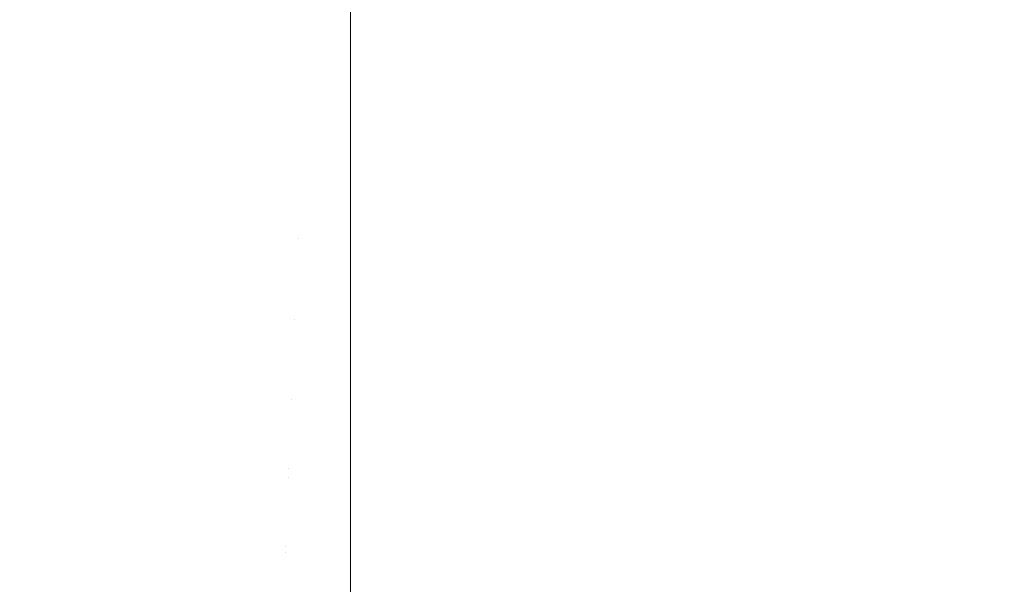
# Model space of a CAD drawing. Header units: centimetres. Extents: x -26.3 to 27.5, y 4.2 to 67.9.
# Tile 20 of 256: x -26.0005 to -25.959, y 4.2341 to 4.2578. Entities that reach past the tile are written whole.
import ezdxf

# ---------------------------------------------------------------- set-up
doc = ezdxf.new("R2010")
doc.units = ezdxf.units.CM
doc.header["$LTSCALE"] = 2.54
doc.layers.add('Lucido design-1', color=7, linetype='Continuous')

# ---------------------------------------------------------------- blocks, each defined once
blk = doc.blocks.new('Gruppo-2-1')
at = {"color": 7, "linetype": 'Continuous', "lineweight": 9}
for points, invisible_edges in [([(-26.000286, 4.261301, -1111.023077), (-26.001925, 4.26192, -1111.023077), (-26.003357, 4.258354, -1111.024917), (-26.001566, 4.257678, -1111.024917)], 15), ([(-26.000286, 4.261301, -1147.123077), (-26.001925, 4.26192, -1147.123077), (-26.003357, 4.258354, -1147.124917), (-26.001566, 4.257678, -1147.124917)], 15), ([(-25.998622, 4.260753, -1111.023077), (-26.000286, 4.261301, -1111.023077), (-26.001566, 4.257678, -1111.024917), (-25.999747, 4.257079, -1111.024917)], 15), ([(-25.998622, 4.260753, -1147.123077), (-26.000286, 4.261301, -1147.123077), (-26.001566, 4.257678, -1147.124917), (-25.999747, 4.257079, -1147.124917)], 15), ([(-25.999582, 4.257616, -1111.803693), (-26.001378, 4.258208, -1111.803693), (-26.000161, 4.261654, -1111.80542), (-25.998512, 4.261111, -1111.80542)], 15), ([(-25.999582, 4.257616, -1147.903693), (-26.001378, 4.258208, -1147.903693), (-26.000161, 4.261654, -1147.90542), (-25.998512, 4.261111, -1147.90542)], 15), ([(-25.997763, 4.257101, -1111.803693), (-25.999582, 4.257616, -1111.803693), (-25.998512, 4.261111, -1111.80542), (-25.996842, 4.260638, -1111.80542)], 15), ([(-25.997763, 4.257101, -1147.903693), (-25.999582, 4.257616, -1147.903693), (-25.998512, 4.261111, -1147.90542), (-25.996842, 4.260638, -1147.90542)], 15), ([(-25.996936, 4.260275, -1111.023077), (-25.998622, 4.260753, -1111.023077), (-25.999747, 4.257079, -1111.024917), (-25.997904, 4.256557, -1111.024917)], 15), ([(-25.996936, 4.260275, -1147.123077), (-25.998622, 4.260753, -1147.123077), (-25.999747, 4.257079, -1147.124917), (-25.997904, 4.256557, -1147.124917)], 15), ([(-25.995923, 4.256664, -1111.803693), (-25.997763, 4.257101, -1111.803693), (-25.996842, 4.260638, -1111.80542), (-25.995153, 4.260236, -1111.80542)], 15), ([(-25.995923, 4.256664, -1147.903693), (-25.997763, 4.257101, -1147.903693), (-25.996842, 4.260638, -1147.90542), (-25.995153, 4.260236, -1147.90542)], 15), ([(-25.995232, 4.25987, -1111.023077), (-25.996936, 4.260275, -1111.023077), (-25.997904, 4.256557, -1111.024917), (-25.996041, 4.256114, -1111.024917)], 15), ([(-25.995232, 4.25987, -1147.123077), (-25.996936, 4.260275, -1147.123077), (-25.997904, 4.256557, -1147.124917), (-25.996041, 4.256114, -1147.124917)], 15), ([(-25.994066, 4.256304, -1111.803693), (-25.995923, 4.256664, -1111.803693), (-25.995153, 4.260236, -1111.80542), (-25.993448, 4.259906, -1111.80542)], 15), ([(-25.994066, 4.256304, -1147.903693), (-25.995923, 4.256664, -1147.903693), (-25.995153, 4.260236, -1147.90542), (-25.993448, 4.259906, -1147.90542)], 15), ([(-25.993512, 4.259537, -1111.023077), (-25.995232, 4.25987, -1111.023077), (-25.996041, 4.256114, -1111.024917), (-25.994161, 4.25575, -1111.024917)], 15), ([(-25.993512, 4.259537, -1147.123077), (-25.995232, 4.25987, -1147.123077), (-25.996041, 4.256114, -1147.124917), (-25.994161, 4.25575, -1147.124917)], 15), ([(-25.992196, 4.256024, -1111.803693), (-25.994066, 4.256304, -1111.803693), (-25.993448, 4.259906, -1111.80542), (-25.991732, 4.259649, -1111.80542)], 15), ([(-25.992196, 4.256024, -1147.903693), (-25.994066, 4.256304, -1147.903693), (-25.993448, 4.259906, -1147.90542), (-25.991732, 4.259649, -1147.90542)], 15), ([(-25.990315, 4.255824, -1111.803693), (-25.992196, 4.256024, -1111.803693), (-25.991732, 4.259649, -1111.80542), (-25.990005, 4.259466, -1111.80542)], 15), ([(-25.990315, 4.255824, -1147.903693), (-25.992196, 4.256024, -1147.903693), (-25.991732, 4.259649, -1147.90542), (-25.990005, 4.259466, -1147.90542)], 15), ([(-25.991779, 4.259278, -1111.023077), (-25.993512, 4.259537, -1111.023077), (-25.994161, 4.25575, -1111.024917), (-25.992267, 4.255467, -1111.024917)], 15), ([(-25.991779, 4.259278, -1147.123077), (-25.993512, 4.259537, -1147.123077), (-25.994161, 4.25575, -1147.124917), (-25.992267, 4.255467, -1147.124917)], 15), ([(-25.990037, 4.259092, -1111.023077), (-25.991779, 4.259278, -1111.023077), (-25.992267, 4.255467, -1111.024917), (-25.990363, 4.255264, -1111.024917)], 15), ([(-25.990037, 4.259092, -1147.123077), (-25.991779, 4.259278, -1147.123077), (-25.992267, 4.255467, -1147.124917), (-25.990363, 4.255264, -1147.124917)], 15), ([(-25.988428, 4.255704, -1111.803693), (-25.990315, 4.255824, -1111.803693), (-25.990005, 4.259466, -1111.80542), (-25.988273, 4.259355, -1111.80542)], 15), ([(-25.988428, 4.255704, -1147.903693), (-25.990315, 4.255824, -1147.903693), (-25.990005, 4.259466, -1147.90542), (-25.988273, 4.259355, -1147.90542)], 15), ([(-25.986537, 4.257958, -1111.804778), (-25.986537, 4.255664, -1111.803693), (-25.988428, 4.255704, -1111.803693), (-25.988273, 4.259355, -1111.80542)], 14), ([(-25.986537, 4.257958, -1147.904778), (-25.986537, 4.255664, -1147.903693), (-25.988428, 4.255704, -1147.903693), (-25.988273, 4.259355, -1147.90542)], 14), ([(-25.988289, 4.258981, -1111.023077), (-25.990037, 4.259092, -1111.023077), (-25.990363, 4.255264, -1111.024917), (-25.988452, 4.255142, -1111.024917)], 15), ([(-25.988289, 4.258981, -1147.123077), (-25.990037, 4.259092, -1147.123077), (-25.990363, 4.255264, -1147.124917), (-25.988452, 4.255142, -1147.124917)], 15), ([(-25.986537, 4.255193, -1111.024873), (-25.986537, 4.258944, -1111.023077), (-25.988289, 4.258981, -1111.023077), (-25.988452, 4.255142, -1111.024917)], 14), ([(-25.986537, 4.255193, -1147.124873), (-25.986537, 4.258944, -1147.123077), (-25.988289, 4.258981, -1147.123077), (-25.988452, 4.255142, -1147.124917)], 14), ([(-25.986537, 4.258944, -1111.023077), (-25.986537, 4.255193, -1111.024873), (27.113463, 4.255193, -1111.024873), (27.113463, 4.258944, -1111.023077)], 10), ([(-25.986537, 4.258944, -1147.123077), (-25.986537, 4.255193, -1147.124873), (27.113463, 4.255193, -1147.124873), (27.113463, 4.258944, -1147.123077)], 10), ([(-26.000632, 4.254188, -1111.801817), (-26.002573, 4.254828, -1111.801817), (-26.001378, 4.258208, -1111.803693), (-25.999582, 4.257616, -1111.803693)], 15), ([(-26.000632, 4.254188, -1147.901817), (-26.002573, 4.254828, -1147.901817), (-26.001378, 4.258208, -1147.903693), (-25.999582, 4.257616, -1147.903693)], 15), ([(-25.986537, 4.255664, -1111.803693), (-25.986537, 4.257958, -1111.804778), (27.113463, 4.257958, -1111.804778), (27.113463, 4.255664, -1111.803693)], 10), ([(-25.986537, 4.255664, -1147.903693), (-25.986537, 4.257958, -1147.904778), (27.113463, 4.257958, -1147.904778), (27.113463, 4.255664, -1147.903693)], 10), ([(-25.999747, 4.257079, -1111.024917), (-26.001566, 4.257678, -1111.024917), (-26.002817, 4.254137, -1111.026917), (-26.000847, 4.253488, -1111.026917)], 15), ([(-25.999747, 4.257079, -1147.124917), (-26.001566, 4.257678, -1147.124917), (-26.002817, 4.254137, -1147.126917), (-26.000847, 4.253488, -1147.126917)], 15), ([(-25.998666, 4.253631, -1111.801817), (-26.000632, 4.254188, -1111.801817), (-25.999582, 4.257616, -1111.803693), (-25.997763, 4.257101, -1111.803693)], 15), ([(-25.998666, 4.253631, -1147.901817), (-26.000632, 4.254188, -1147.901817), (-25.999582, 4.257616, -1147.903693), (-25.997763, 4.257101, -1147.903693)], 15), ([(-25.997904, 4.256557, -1111.024917), (-25.999747, 4.257079, -1111.024917), (-26.000847, 4.253488, -1111.026917), (-25.998851, 4.252923, -1111.026917)], 15), ([(-25.997904, 4.256557, -1147.124917), (-25.999747, 4.257079, -1147.124917), (-26.000847, 4.253488, -1147.126917), (-25.998851, 4.252923, -1147.126917)], 15), ([(-25.996678, 4.253158, -1111.801817), (-25.998666, 4.253631, -1111.801817), (-25.997763, 4.257101, -1111.803693), (-25.995923, 4.256664, -1111.803693)], 15), ([(-25.996678, 4.253158, -1147.901817), (-25.998666, 4.253631, -1147.901817), (-25.997763, 4.257101, -1147.903693), (-25.995923, 4.256664, -1147.903693)], 15), ([(-25.996041, 4.256114, -1111.024917), (-25.997904, 4.256557, -1111.024917), (-25.998851, 4.252923, -1111.026917), (-25.996832, 4.252443, -1111.026917)], 15), ([(-25.996041, 4.256114, -1147.124917), (-25.997904, 4.256557, -1147.124917), (-25.998851, 4.252923, -1147.126917), (-25.996832, 4.252443, -1147.126917)], 15), ([(-25.994672, 4.25277, -1111.801817), (-25.996678, 4.253158, -1111.801817), (-25.995923, 4.256664, -1111.803693), (-25.994066, 4.256304, -1111.803693)], 15), ([(-25.994672, 4.25277, -1147.901817), (-25.996678, 4.253158, -1147.901817), (-25.995923, 4.256664, -1147.903693), (-25.994066, 4.256304, -1147.903693)], 15), ([(-25.992651, 4.252468, -1111.801817), (-25.994672, 4.25277, -1111.801817), (-25.994066, 4.256304, -1111.803693), (-25.992196, 4.256024, -1111.803693)], 15), ([(-25.992651, 4.252468, -1147.901817), (-25.994672, 4.25277, -1147.901817), (-25.994066, 4.256304, -1147.903693), (-25.992196, 4.256024, -1147.903693)], 15), ([(-25.994161, 4.25575, -1111.024917), (-25.996041, 4.256114, -1111.024917), (-25.996832, 4.252443, -1111.026917), (-25.994796, 4.252049, -1111.026917)], 15), ([(-25.994161, 4.25575, -1147.124917), (-25.996041, 4.256114, -1147.124917), (-25.996832, 4.252443, -1147.126917), (-25.994796, 4.252049, -1147.126917)], 15), ([(-25.990619, 4.252251, -1111.801817), (-25.992651, 4.252468, -1111.801817), (-25.992196, 4.256024, -1111.803693), (-25.990315, 4.255824, -1111.803693)], 15), ([(-25.990619, 4.252251, -1147.901817), (-25.992651, 4.252468, -1147.901817), (-25.992196, 4.256024, -1147.903693), (-25.990315, 4.255824, -1147.903693)], 15), ([(-25.992267, 4.255467, -1111.024917), (-25.994161, 4.25575, -1111.024917), (-25.994796, 4.252049, -1111.026917), (-25.992744, 4.251742, -1111.026917)], 15), ([(-25.992267, 4.255467, -1147.124917), (-25.994161, 4.25575, -1147.124917), (-25.994796, 4.252049, -1147.126917), (-25.992744, 4.251742, -1147.126917)], 15), ([(-25.990363, 4.255264, -1111.024917), (-25.992267, 4.255467, -1111.024917), (-25.992744, 4.251742, -1111.026917), (-25.990682, 4.251522, -1111.026917)], 15), ([(-25.990363, 4.255264, -1147.124917), (-25.992267, 4.255467, -1147.124917), (-25.992744, 4.251742, -1147.126917), (-25.990682, 4.251522, -1147.126917)], 15), ([(-25.98858, 4.252121, -1111.801817), (-25.990619, 4.252251, -1111.801817), (-25.990315, 4.255824, -1111.803693), (-25.988428, 4.255704, -1111.803693)], 15), ([(-25.98858, 4.252121, -1147.901817), (-25.990619, 4.252251, -1147.901817), (-25.990315, 4.255824, -1147.903693), (-25.988428, 4.255704, -1147.903693)], 15), ([(-25.986537, 4.254047, -1111.802847), (-25.986537, 4.252078, -1111.801817), (-25.98858, 4.252121, -1111.801817), (-25.988428, 4.255704, -1111.803693)], 14), ([(-25.986537, 4.254047, -1147.902847), (-25.986537, 4.252078, -1147.901817), (-25.98858, 4.252121, -1147.901817), (-25.988428, 4.255704, -1147.903693)], 14), ([(-25.988428, 4.255704, -1111.803693), (-25.986537, 4.255664, -1111.803693), (-25.986537, 4.254047, -1111.802847)], 9), ([(-25.988428, 4.255704, -1147.903693), (-25.986537, 4.255664, -1147.903693), (-25.986537, 4.254047, -1147.902847)], 9), ([(27.113463, 4.255664, -1111.803693), (27.113463, 4.254047, -1111.802847), (-25.986537, 4.254047, -1111.802847), (-25.986537, 4.255664, -1111.803693)], 10), ([(27.113463, 4.255664, -1147.903693), (27.113463, 4.254047, -1147.902847), (-25.986537, 4.254047, -1147.902847), (-25.986537, 4.255664, -1147.903693)], 10), ([(-25.988452, 4.255142, -1111.024917), (-25.990363, 4.255264, -1111.024917), (-25.990682, 4.251522, -1111.026917), (-25.988611, 4.25139, -1111.026917)], 15), ([(-25.988452, 4.255142, -1147.124917), (-25.990363, 4.255264, -1147.124917), (-25.990682, 4.251522, -1147.126917), (-25.988611, 4.25139, -1147.126917)], 15), ([(-25.986537, 4.251444, -1111.026865), (-25.986537, 4.255101, -1111.024917), (-25.988452, 4.255142, -1111.024917), (-25.988611, 4.25139, -1111.026917)], 14), ([(-25.986537, 4.251444, -1147.126865), (-25.986537, 4.255101, -1147.124917), (-25.988452, 4.255142, -1147.124917), (-25.988611, 4.25139, -1147.126917)], 14), ([(-25.988452, 4.255142, -1111.024917), (-25.986537, 4.255101, -1111.024917), (-25.986537, 4.255193, -1111.024873)], 9), ([(-25.988452, 4.255142, -1147.124917), (-25.986537, 4.255101, -1147.124917), (-25.986537, 4.255193, -1147.124873)], 9), ([(27.113463, 4.255101, -1111.024917), (27.113463, 4.255193, -1111.024873), (-25.986537, 4.255193, -1111.024873), (-25.986537, 4.255101, -1111.024917)], 10), ([(27.113463, 4.255101, -1147.124917), (27.113463, 4.255193, -1147.124873), (-25.986537, 4.255193, -1147.124873), (-25.986537, 4.255101, -1147.124917)], 10), ([(-25.986537, 4.255101, -1111.024917), (-25.986537, 4.251444, -1111.026865), (27.113463, 4.251444, -1111.026865), (27.113463, 4.255101, -1111.024917)], 10), ([(-25.986537, 4.255101, -1147.124917), (-25.986537, 4.251444, -1147.126865), (27.113463, 4.251444, -1147.126865), (27.113463, 4.255101, -1147.124917)], 10), ([(-25.999551, 4.250234, -1111.799796), (-26.00166, 4.250831, -1111.799796), (-26.000632, 4.254188, -1111.801817), (-25.998666, 4.253631, -1111.801817)], 15), ([(-25.999551, 4.250234, -1147.899796), (-26.00166, 4.250831, -1147.899796), (-26.000632, 4.254188, -1147.901817), (-25.998666, 4.253631, -1147.901817)], 15), ([(-25.986537, 4.252078, -1111.801817), (-25.986537, 4.254047, -1111.802847), (27.113463, 4.254047, -1111.802847), (27.113463, 4.252078, -1111.801817)], 10), ([(-25.986537, 4.252078, -1147.901817), (-25.986537, 4.254047, -1147.902847), (27.113463, 4.254047, -1147.902847), (27.113463, 4.252078, -1147.901817)], 10), ([(-25.998851, 4.252923, -1111.026917), (-26.000847, 4.253488, -1111.026917), (-26.001919, 4.249986, -1111.029071), (-25.999773, 4.249378, -1111.029071)], 15), ([(-25.998851, 4.252923, -1147.126917), (-26.000847, 4.253488, -1147.126917), (-26.001919, 4.249986, -1147.129071), (-25.999773, 4.249378, -1147.129071)], 15), ([(-25.997418, 4.249727, -1111.799796), (-25.999551, 4.250234, -1111.799796), (-25.998666, 4.253631, -1111.801817), (-25.996678, 4.253158, -1111.801817)], 15), ([(-25.997418, 4.249727, -1147.899796), (-25.999551, 4.250234, -1147.899796), (-25.998666, 4.253631, -1147.901817), (-25.996678, 4.253158, -1147.901817)], 15), ([(-25.995265, 4.24931, -1111.799796), (-25.997418, 4.249727, -1111.799796), (-25.996678, 4.253158, -1111.801817), (-25.994672, 4.25277, -1111.801817)], 15), ([(-25.995265, 4.24931, -1147.899796), (-25.997418, 4.249727, -1147.899796), (-25.996678, 4.253158, -1147.901817), (-25.994672, 4.25277, -1147.901817)], 15), ([(-25.996832, 4.252443, -1111.026917), (-25.998851, 4.252923, -1111.026917), (-25.999773, 4.249378, -1111.029071), (-25.997604, 4.248862, -1111.029071)], 15), ([(-25.996832, 4.252443, -1147.126917), (-25.998851, 4.252923, -1147.126917), (-25.999773, 4.249378, -1147.129071), (-25.997604, 4.248862, -1147.129071)], 15), ([(-25.993097, 4.248986, -1111.799796), (-25.995265, 4.24931, -1111.799796), (-25.994672, 4.25277, -1111.801817), (-25.992651, 4.252468, -1111.801817)], 15), ([(-25.993097, 4.248986, -1147.899796), (-25.995265, 4.24931, -1147.899796), (-25.994672, 4.25277, -1147.901817), (-25.992651, 4.252468, -1147.901817)], 15), ([(-25.994796, 4.252049, -1111.026917), (-25.996832, 4.252443, -1111.026917), (-25.997604, 4.248862, -1111.029071), (-25.995415, 4.248439, -1111.029071)], 15), ([(-25.994796, 4.252049, -1147.126917), (-25.996832, 4.252443, -1147.126917), (-25.997604, 4.248862, -1147.129071), (-25.995415, 4.248439, -1147.129071)], 15), ([(-25.990917, 4.248754, -1111.799796), (-25.993097, 4.248986, -1111.799796), (-25.992651, 4.252468, -1111.801817), (-25.990619, 4.252251, -1111.801817)], 15), ([(-25.990917, 4.248754, -1147.899796), (-25.993097, 4.248986, -1147.899796), (-25.992651, 4.252468, -1147.901817), (-25.990619, 4.252251, -1147.901817)], 15), ([(-25.988729, 4.248614, -1111.799796), (-25.990917, 4.248754, -1111.799796), (-25.990619, 4.252251, -1111.801817), (-25.98858, 4.252121, -1111.801817)], 15), ([(-25.988729, 4.248614, -1147.899796), (-25.990917, 4.248754, -1147.899796), (-25.990619, 4.252251, -1147.901817), (-25.98858, 4.252121, -1147.901817)], 15), ([(-25.992744, 4.251742, -1111.026917), (-25.994796, 4.252049, -1111.026917), (-25.995415, 4.248439, -1111.029071), (-25.993209, 4.248109, -1111.029071)], 15), ([(-25.992744, 4.251742, -1147.126917), (-25.994796, 4.252049, -1147.126917), (-25.995415, 4.248439, -1147.129071), (-25.993209, 4.248109, -1147.129071)], 15), ([(-25.990682, 4.251522, -1111.026917), (-25.992744, 4.251742, -1111.026917), (-25.993209, 4.248109, -1111.029071), (-25.990992, 4.247873, -1111.029071)], 15), ([(-25.990682, 4.251522, -1147.126917), (-25.992744, 4.251742, -1147.126917), (-25.993209, 4.248109, -1147.129071), (-25.990992, 4.247873, -1147.129071)], 15), ([(-25.988729, 4.248614, -1111.799796), (-25.98858, 4.252121, -1111.801817), (-25.986537, 4.252078, -1111.801817), (-25.986537, 4.250222, -1111.800749)], 11), ([(-25.988729, 4.248614, -1147.899796), (-25.98858, 4.252121, -1147.901817), (-25.986537, 4.252078, -1147.901817), (-25.986537, 4.250222, -1147.900749)], 11), ([(27.113463, 4.252078, -1111.801817), (27.113463, 4.250222, -1111.800749), (-25.986537, 4.250222, -1111.800749), (-25.986537, 4.252078, -1111.801817)], 10), ([(27.113463, 4.252078, -1147.901817), (27.113463, 4.250222, -1147.900749), (-25.986537, 4.250222, -1147.900749), (-25.986537, 4.252078, -1147.901817)], 10), ([(-25.988611, 4.25139, -1111.026917), (-25.990682, 4.251522, -1111.026917), (-25.990992, 4.247873, -1111.029071), (-25.988767, 4.247731, -1111.029071)], 15), ([(-25.988611, 4.25139, -1147.126917), (-25.990682, 4.251522, -1147.126917), (-25.990992, 4.247873, -1147.129071), (-25.988767, 4.247731, -1147.129071)], 15), ([(-25.986537, 4.247782, -1111.029013), (-25.986537, 4.251346, -1111.026917), (-25.988611, 4.25139, -1111.026917), (-25.988767, 4.247731, -1111.029071)], 14), ([(-25.986537, 4.247782, -1147.129013), (-25.986537, 4.251346, -1147.126917), (-25.988611, 4.25139, -1147.126917), (-25.988767, 4.247731, -1147.129071)], 14), ([(-25.988611, 4.25139, -1111.026917), (-25.986537, 4.251346, -1111.026917), (-25.986537, 4.251444, -1111.026865)], 9), ([(-25.988611, 4.25139, -1147.126917), (-25.986537, 4.251346, -1147.126917), (-25.986537, 4.251444, -1147.126865)], 9), ([(27.113463, 4.251346, -1111.026917), (27.113463, 4.251444, -1111.026865), (-25.986537, 4.251444, -1111.026865), (-25.986537, 4.251346, -1111.026917)], 10), ([(27.113463, 4.251346, -1147.126917), (27.113463, 4.251444, -1147.126865), (-25.986537, 4.251444, -1147.126865), (-25.986537, 4.251346, -1147.126917)], 10), ([(-25.986537, 4.251346, -1111.026917), (-25.986537, 4.247782, -1111.029013), (27.113463, 4.247782, -1111.029013), (27.113463, 4.251346, -1111.026917)], 10), ([(-25.986537, 4.251346, -1147.126917), (-25.986537, 4.247782, -1147.129013), (27.113463, 4.247782, -1147.129013), (27.113463, 4.251346, -1147.126917)], 10), ([(-26.000415, 4.246915, -1111.797632), (-26.002664, 4.247552, -1111.797632), (-26.00166, 4.250831, -1111.799796), (-25.999551, 4.250234, -1111.799796)], 15), ([(-26.000415, 4.246915, -1147.897632), (-26.002664, 4.247552, -1147.897632), (-26.00166, 4.250831, -1147.899796), (-25.999551, 4.250234, -1147.899796)], 15), ([(-25.99814, 4.246374, -1111.797632), (-26.000415, 4.246915, -1111.797632), (-25.999551, 4.250234, -1111.799796), (-25.997418, 4.249727, -1111.799796)], 15), ([(-25.99814, 4.246374, -1147.897632), (-26.000415, 4.246915, -1147.897632), (-25.999551, 4.250234, -1147.899796), (-25.997418, 4.249727, -1147.899796)], 15), ([(-25.986537, 4.250222, -1111.800749), (-25.986537, 4.248568, -1111.799796), (-25.988729, 4.248614, -1111.799796)], 10), ([(-25.986537, 4.250222, -1147.900749), (-25.986537, 4.248568, -1147.899796), (-25.988729, 4.248614, -1147.899796)], 10), ([(-25.986537, 4.248568, -1111.799796), (-25.986537, 4.250222, -1111.800749), (27.113463, 4.250222, -1111.800749), (27.113463, 4.248568, -1111.799796)], 10), ([(-25.986537, 4.248568, -1147.899796), (-25.986537, 4.250222, -1147.900749), (27.113463, 4.250222, -1147.900749), (27.113463, 4.248568, -1147.899796)], 10), ([(-25.999773, 4.249378, -1111.029071), (-26.001919, 4.249986, -1111.029071), (-26.002962, 4.246579, -1111.031377), (-26.000671, 4.24593, -1111.031377)], 15), ([(-25.999773, 4.249378, -1147.129071), (-26.001919, 4.249986, -1147.129071), (-26.002962, 4.246579, -1147.131377), (-26.000671, 4.24593, -1147.131377)], 15), ([(-25.995845, 4.24593, -1111.797632), (-25.99814, 4.246374, -1111.797632), (-25.997418, 4.249727, -1111.799796), (-25.995265, 4.24931, -1111.799796)], 15), ([(-25.995845, 4.24593, -1147.897632), (-25.99814, 4.246374, -1147.897632), (-25.997418, 4.249727, -1147.899796), (-25.995265, 4.24931, -1147.899796)], 15), ([(-25.997604, 4.248862, -1111.029071), (-25.999773, 4.249378, -1111.029071), (-26.000671, 4.24593, -1111.031377), (-25.998355, 4.245379, -1111.031377)], 15), ([(-25.997604, 4.248862, -1147.129071), (-25.999773, 4.249378, -1147.129071), (-26.000671, 4.24593, -1147.131377), (-25.998355, 4.245379, -1147.131377)], 15), ([(-25.993533, 4.245584, -1111.797632), (-25.995845, 4.24593, -1111.797632), (-25.995265, 4.24931, -1111.799796), (-25.993097, 4.248986, -1111.799796)], 15), ([(-25.993533, 4.245584, -1147.897632), (-25.995845, 4.24593, -1147.897632), (-25.995265, 4.24931, -1147.899796), (-25.993097, 4.248986, -1147.899796)], 15), ([(-25.995415, 4.248439, -1111.029071), (-25.997604, 4.248862, -1111.029071), (-25.998355, 4.245379, -1111.031377), (-25.996017, 4.244927, -1111.031377)], 15), ([(-25.995415, 4.248439, -1147.129071), (-25.997604, 4.248862, -1147.129071), (-25.998355, 4.245379, -1147.131377), (-25.996017, 4.244927, -1147.131377)], 15), ([(-25.991208, 4.245337, -1111.797632), (-25.993533, 4.245584, -1111.797632), (-25.993097, 4.248986, -1111.799796), (-25.990917, 4.248754, -1111.799796)], 15), ([(-25.991208, 4.245337, -1147.897632), (-25.993533, 4.245584, -1147.897632), (-25.993097, 4.248986, -1147.899796), (-25.990917, 4.248754, -1147.899796)], 15), ([(-25.993209, 4.248109, -1111.029071), (-25.995415, 4.248439, -1111.029071), (-25.996017, 4.244927, -1111.031377), (-25.993662, 4.244574, -1111.031377)], 15), ([(-25.993209, 4.248109, -1147.129071), (-25.995415, 4.248439, -1147.129071), (-25.996017, 4.244927, -1147.131377), (-25.993662, 4.244574, -1147.131377)], 15), ([(-25.988875, 4.245188, -1111.797632), (-25.991208, 4.245337, -1111.797632), (-25.990917, 4.248754, -1111.799796), (-25.988729, 4.248614, -1111.799796)], 15), ([(-25.988875, 4.245188, -1147.897632), (-25.991208, 4.245337, -1147.897632), (-25.990917, 4.248754, -1147.899796), (-25.988729, 4.248614, -1147.899796)], 15), ([(-25.988875, 4.245188, -1111.797632), (-25.988729, 4.248614, -1111.799796), (-25.986537, 4.248568, -1111.799796), (-25.986537, 4.246493, -1111.798487)], 11), ([(-25.988875, 4.245188, -1147.897632), (-25.988729, 4.248614, -1147.899796), (-25.986537, 4.248568, -1147.899796), (-25.986537, 4.246493, -1147.898487)], 11), ([(27.113463, 4.248568, -1111.799796), (27.113463, 4.246493, -1111.798487), (-25.986537, 4.246493, -1111.798487), (-25.986537, 4.248568, -1111.799796)], 10), ([(27.113463, 4.248568, -1147.899796), (27.113463, 4.246493, -1147.898487), (-25.986537, 4.246493, -1147.898487), (-25.986537, 4.248568, -1147.899796)], 10), ([(-25.990992, 4.247873, -1111.029071), (-25.993209, 4.248109, -1111.029071), (-25.993662, 4.244574, -1111.031377), (-25.991294, 4.244322, -1111.031377)], 15), ([(-25.990992, 4.247873, -1147.129071), (-25.993209, 4.248109, -1147.129071), (-25.993662, 4.244574, -1147.131377), (-25.991294, 4.244322, -1147.131377)], 15), ([(-25.988767, 4.247731, -1111.029071), (-25.990992, 4.247873, -1111.029071), (-25.991294, 4.244322, -1111.031377), (-25.988918, 4.24417, -1111.031377)], 15), ([(-25.988767, 4.247731, -1147.129071), (-25.990992, 4.247873, -1147.129071), (-25.991294, 4.244322, -1147.131377), (-25.988918, 4.24417, -1147.131377)], 15), ([(-25.986537, 4.244216, -1111.031315), (-25.986537, 4.247683, -1111.029071), (-25.988767, 4.247731, -1111.029071), (-25.988918, 4.24417, -1111.031377)], 14), ([(-25.986537, 4.244216, -1147.131315), (-25.986537, 4.247683, -1147.129071), (-25.988767, 4.247731, -1147.129071), (-25.988918, 4.24417, -1147.131377)], 14), ([(-25.988767, 4.247731, -1111.029071), (-25.986537, 4.247683, -1111.029071), (-25.986537, 4.247782, -1111.029013)], 9), ([(-25.988767, 4.247731, -1147.129071), (-25.986537, 4.247683, -1147.129071), (-25.986537, 4.247782, -1147.129013)], 9), ([(27.113463, 4.247683, -1111.029071), (27.113463, 4.247782, -1111.029013), (-25.986537, 4.247782, -1111.029013), (-25.986537, 4.247683, -1111.029071)], 10), ([(27.113463, 4.247683, -1147.129071), (27.113463, 4.247782, -1147.129013), (-25.986537, 4.247782, -1147.129013), (-25.986537, 4.247683, -1147.129071)], 10), ([(-25.986537, 4.247683, -1111.029071), (-25.986537, 4.244216, -1111.031315), (27.113463, 4.244216, -1111.031315), (27.113463, 4.247683, -1111.029071)], 10), ([(-25.986537, 4.247683, -1147.129071), (-25.986537, 4.244216, -1147.131315), (27.113463, 4.244216, -1147.131315), (27.113463, 4.247683, -1147.129071)], 10), ([(-26.001257, 4.243681, -1111.795328), (-26.003643, 4.244357, -1111.795328), (-26.002664, 4.247552, -1111.797632), (-26.000415, 4.246915, -1111.797632)], 15), ([(-26.001257, 4.243681, -1147.895328), (-26.003643, 4.244357, -1147.895328), (-26.002664, 4.247552, -1147.897632), (-26.000415, 4.246915, -1147.897632)], 15), ([(-25.998844, 4.243108, -1111.795328), (-26.001257, 4.243681, -1111.795328), (-26.000415, 4.246915, -1111.797632), (-25.99814, 4.246374, -1111.797632)], 15), ([(-25.998844, 4.243108, -1147.895328), (-26.001257, 4.243681, -1147.895328), (-26.000415, 4.246915, -1147.897632), (-25.99814, 4.246374, -1147.897632)], 15), ([(-25.99641, 4.242637, -1111.795328), (-25.998844, 4.243108, -1111.795328), (-25.99814, 4.246374, -1111.797632), (-25.995845, 4.24593, -1111.797632)], 15), ([(-25.99641, 4.242637, -1147.895328), (-25.998844, 4.243108, -1147.895328), (-25.99814, 4.246374, -1147.897632), (-25.995845, 4.24593, -1147.897632)], 15), ([(-25.986537, 4.246493, -1111.798487), (-25.986537, 4.245138, -1111.797632), (-25.988875, 4.245188, -1111.797632)], 10), ([(-25.986537, 4.246493, -1147.898487), (-25.986537, 4.245138, -1147.897632), (-25.988875, 4.245188, -1147.897632)], 10), ([(-25.986537, 4.245138, -1111.797632), (-25.986537, 4.246493, -1111.798487), (27.113463, 4.246493, -1111.798487), (27.113463, 4.245138, -1111.797632)], 10), ([(-25.986537, 4.245138, -1147.897632), (-25.986537, 4.246493, -1147.898487), (27.113463, 4.246493, -1147.898487), (27.113463, 4.245138, -1147.897632)], 10), ([(-25.998355, 4.245379, -1111.031377), (-26.000671, 4.24593, -1111.031377), (-26.001543, 4.242583, -1111.033829), (-25.999083, 4.241998, -1111.033829)], 15), ([(-25.998355, 4.245379, -1147.131377), (-26.000671, 4.24593, -1147.131377), (-26.001543, 4.242583, -1147.133829), (-25.999083, 4.241998, -1147.133829)], 15), ([(-25.993957, 4.24227, -1111.795328), (-25.99641, 4.242637, -1111.795328), (-25.995845, 4.24593, -1111.797632), (-25.993533, 4.245584, -1111.797632)], 15), ([(-25.993957, 4.24227, -1147.895328), (-25.99641, 4.242637, -1147.895328), (-25.995845, 4.24593, -1147.897632), (-25.993533, 4.245584, -1147.897632)], 15), ([(-25.991491, 4.242007, -1111.795328), (-25.993957, 4.24227, -1111.795328), (-25.993533, 4.245584, -1111.797632), (-25.991208, 4.245337, -1111.797632)], 15), ([(-25.991491, 4.242007, -1147.895328), (-25.993957, 4.24227, -1147.895328), (-25.993533, 4.245584, -1147.897632), (-25.991208, 4.245337, -1147.897632)], 15), ([(-25.996017, 4.244927, -1111.031377), (-25.998355, 4.245379, -1111.031377), (-25.999083, 4.241998, -1111.033829), (-25.996601, 4.241518, -1111.033829)], 15), ([(-25.996017, 4.244927, -1147.131377), (-25.998355, 4.245379, -1147.131377), (-25.999083, 4.241998, -1147.133829), (-25.996601, 4.241518, -1147.133829)], 15), ([(-25.989017, 4.241849, -1111.795328), (-25.991491, 4.242007, -1111.795328), (-25.991208, 4.245337, -1111.797632), (-25.988875, 4.245188, -1111.797632)], 15), ([(-25.989017, 4.241849, -1147.895328), (-25.991491, 4.242007, -1147.895328), (-25.991208, 4.245337, -1147.897632), (-25.988875, 4.245188, -1147.897632)], 15), ([(-25.989017, 4.241849, -1111.795328), (-25.988875, 4.245188, -1111.797632), (-25.986537, 4.245138, -1111.797632), (-25.986537, 4.242865, -1111.796064)], 11), ([(-25.989017, 4.241849, -1147.895328), (-25.988875, 4.245188, -1147.897632), (-25.986537, 4.245138, -1147.897632), (-25.986537, 4.242865, -1147.896064)], 11), ([(27.113463, 4.245138, -1111.797632), (27.113463, 4.242865, -1111.796064), (-25.986537, 4.242865, -1111.796064), (-25.986537, 4.245138, -1111.797632)], 10), ([(27.113463, 4.245138, -1147.897632), (27.113463, 4.242865, -1147.896064), (-25.986537, 4.242865, -1147.896064), (-25.986537, 4.245138, -1147.897632)], 10), ([(-25.993662, 4.244574, -1111.031377), (-25.996017, 4.244927, -1111.031377), (-25.996601, 4.241518, -1111.033829), (-25.994101, 4.241144, -1111.033829)], 15), ([(-25.993662, 4.244574, -1147.131377), (-25.996017, 4.244927, -1147.131377), (-25.996601, 4.241518, -1147.133829), (-25.994101, 4.241144, -1147.133829)], 15), ([(-25.991294, 4.244322, -1111.031377), (-25.993662, 4.244574, -1111.031377), (-25.994101, 4.241144, -1111.033829), (-25.991588, 4.240876, -1111.033829)], 15), ([(-25.991294, 4.244322, -1147.131377), (-25.993662, 4.244574, -1147.131377), (-25.994101, 4.241144, -1147.133829), (-25.991588, 4.240876, -1147.133829)], 15), ([(-25.988918, 4.24417, -1111.031377), (-25.991294, 4.244322, -1111.031377), (-25.991588, 4.240876, -1111.033829), (-25.989065, 4.240715, -1111.033829)], 15), ([(-25.988918, 4.24417, -1147.131377), (-25.991294, 4.244322, -1147.131377), (-25.991588, 4.240876, -1147.133829), (-25.989065, 4.240715, -1147.133829)], 15), ([(-25.986537, 4.24075, -1111.033766), (-25.986537, 4.24412, -1111.031377), (-25.988918, 4.24417, -1111.031377), (-25.989065, 4.240715, -1111.033829)], 14), ([(-25.986537, 4.24075, -1147.133766), (-25.986537, 4.24412, -1147.131377), (-25.988918, 4.24417, -1147.131377), (-25.989065, 4.240715, -1147.133829)], 14), ([(-25.988918, 4.24417, -1111.031377), (-25.986537, 4.24412, -1111.031377), (-25.986537, 4.244216, -1111.031315)], 9), ([(-25.988918, 4.24417, -1147.131377), (-25.986537, 4.24412, -1147.131377), (-25.986537, 4.244216, -1147.131315)], 9), ([(27.113463, 4.24412, -1111.031377), (27.113463, 4.244216, -1111.031315), (-25.986537, 4.244216, -1111.031315), (-25.986537, 4.24412, -1111.031377)], 10), ([(27.113463, 4.24412, -1147.131377), (27.113463, 4.244216, -1147.131315), (-25.986537, 4.244216, -1147.131315), (-25.986537, 4.24412, -1147.131377)], 10), ([(-25.986537, 4.24412, -1111.031377), (-25.986537, 4.24075, -1111.033766), (27.113463, 4.24075, -1111.033766), (27.113463, 4.24412, -1111.031377)], 10), ([(-25.986537, 4.24412, -1147.131377), (-25.986537, 4.24075, -1147.133766), (27.113463, 4.24075, -1147.133766), (27.113463, 4.24412, -1147.131377)], 10), ([(-25.999539, 4.239885, -1111.792851), (-26.002087, 4.240491, -1111.792851), (-26.001257, 4.243681, -1111.795328), (-25.998844, 4.243108, -1111.795328)], 15), ([(-25.999539, 4.239885, -1147.892851), (-26.002087, 4.240491, -1147.892851), (-26.001257, 4.243681, -1147.895328), (-25.998844, 4.243108, -1147.895328)], 15), ([(-25.996967, 4.239388, -1111.792851), (-25.999539, 4.239885, -1111.792851), (-25.998844, 4.243108, -1111.795328), (-25.99641, 4.242637, -1111.795328)], 15), ([(-25.996967, 4.239388, -1147.892851), (-25.999539, 4.239885, -1147.892851), (-25.998844, 4.243108, -1147.895328), (-25.99641, 4.242637, -1147.895328)], 15), ([(-25.994376, 4.239, -1111.792851), (-25.996967, 4.239388, -1111.792851), (-25.99641, 4.242637, -1111.795328), (-25.993957, 4.24227, -1111.795328)], 15), ([(-25.994376, 4.239, -1147.892851), (-25.996967, 4.239388, -1147.892851), (-25.99641, 4.242637, -1147.895328), (-25.993957, 4.24227, -1147.895328)], 15), ([(-25.986537, 4.242865, -1111.796064), (-25.986537, 4.241796, -1111.795328), (-25.989017, 4.241849, -1111.795328)], 10), ([(-25.986537, 4.242865, -1147.896064), (-25.986537, 4.241796, -1147.895328), (-25.989017, 4.241849, -1147.895328)], 10), ([(-25.986537, 4.241796, -1111.795328), (-25.986537, 4.242865, -1111.796064), (27.113463, 4.242865, -1111.796064), (27.113463, 4.241796, -1111.795328)], 10), ([(-25.986537, 4.241796, -1147.895328), (-25.986537, 4.242865, -1147.896064), (27.113463, 4.242865, -1147.896064), (27.113463, 4.241796, -1147.895328)], 10), ([(-25.999083, 4.241998, -1111.033829), (-26.001543, 4.242583, -1111.033829), (-26.001995, 4.240846, -1111.035191), (-25.999462, 4.240244, -1111.035191)], 15), ([(-25.999083, 4.241998, -1147.133829), (-26.001543, 4.242583, -1147.133829), (-26.001995, 4.240846, -1147.135191), (-25.999462, 4.240244, -1147.135191)], 15), ([(-25.991771, 4.238722, -1111.792851), (-25.994376, 4.239, -1111.792851), (-25.993957, 4.24227, -1111.795328), (-25.991491, 4.242007, -1111.795328)], 15), ([(-25.991771, 4.238722, -1147.892851), (-25.994376, 4.239, -1147.892851), (-25.993957, 4.24227, -1147.895328), (-25.991491, 4.242007, -1147.895328)], 15), ([(-25.996601, 4.241518, -1111.033829), (-25.999083, 4.241998, -1111.033829), (-25.999462, 4.240244, -1111.035191), (-25.996905, 4.239749, -1111.035191)], 15), ([(-25.996601, 4.241518, -1147.133829), (-25.999083, 4.241998, -1147.133829), (-25.999462, 4.240244, -1147.135191), (-25.996905, 4.239749, -1147.135191)], 15), ([(-25.989157, 4.238556, -1111.792851), (-25.991771, 4.238722, -1111.792851), (-25.991491, 4.242007, -1111.795328), (-25.989017, 4.241849, -1111.795328)], 15), ([(-25.989157, 4.238556, -1147.892851), (-25.991771, 4.238722, -1147.892851), (-25.991491, 4.242007, -1147.895328), (-25.989017, 4.241849, -1147.895328)], 15), ([(-25.989157, 4.238556, -1111.792851), (-25.989017, 4.241849, -1111.795328), (-25.986537, 4.241796, -1111.795328), (-25.986537, 4.239346, -1111.793486)], 11), ([(-25.989157, 4.238556, -1147.892851), (-25.989017, 4.241849, -1147.895328), (-25.986537, 4.241796, -1147.895328), (-25.986537, 4.239346, -1147.893486)], 11), ([(27.113463, 4.241796, -1111.795328), (27.113463, 4.239346, -1111.793486), (-25.986537, 4.239346, -1111.793486), (-25.986537, 4.241796, -1111.795328)], 10), ([(27.113463, 4.241796, -1147.895328), (27.113463, 4.239346, -1147.893486), (-25.986537, 4.239346, -1147.893486), (-25.986537, 4.241796, -1147.895328)], 10), ([(-25.994101, 4.241144, -1111.033829), (-25.996601, 4.241518, -1111.033829), (-25.996905, 4.239749, -1111.035191), (-25.994329, 4.239364, -1111.035191)], 15), ([(-25.994101, 4.241144, -1147.133829), (-25.996601, 4.241518, -1147.133829), (-25.996905, 4.239749, -1147.135191), (-25.994329, 4.239364, -1147.135191)], 15), ([(-25.991588, 4.240876, -1111.033829), (-25.994101, 4.241144, -1111.033829), (-25.994329, 4.239364, -1111.035191), (-25.99174, 4.239088, -1111.035191)], 15), ([(-25.991588, 4.240876, -1147.133829), (-25.994101, 4.241144, -1147.133829), (-25.994329, 4.239364, -1147.135191), (-25.99174, 4.239088, -1147.135191)], 15), ([(-25.999462, 4.240244, -1111.035191), (-26.001995, 4.240846, -1111.035191), (-26.002819, 4.237683, -1111.037842), (-26.00015, 4.237048, -1111.037842)], 15), ([(-25.999462, 4.240244, -1147.135191), (-26.001995, 4.240846, -1147.135191), (-26.002819, 4.237683, -1147.137842), (-26.00015, 4.237048, -1147.137842)], 15), ([(-25.989065, 4.240715, -1111.033829), (-25.991588, 4.240876, -1111.033829), (-25.99174, 4.239088, -1111.035191), (-25.989141, 4.238922, -1111.035191)], 15), ([(-25.989065, 4.240715, -1147.133829), (-25.991588, 4.240876, -1147.133829), (-25.99174, 4.239088, -1147.135191), (-25.989141, 4.238922, -1147.135191)], 15), ([(-25.986537, 4.240662, -1111.033829), (-25.989065, 4.240715, -1111.033829), (-25.989141, 4.238922, -1111.035191), (-25.986537, 4.238867, -1111.035191)], 7), ([(-25.986537, 4.240662, -1147.133829), (-25.989065, 4.240715, -1147.133829), (-25.989141, 4.238922, -1147.135191), (-25.986537, 4.238867, -1147.135191)], 7), ([(-25.989065, 4.240715, -1111.033829), (-25.986537, 4.240662, -1111.033829), (-25.986537, 4.24075, -1111.033766)], 9), ([(-25.989065, 4.240715, -1147.133829), (-25.986537, 4.240662, -1147.133829), (-25.986537, 4.24075, -1147.133766)], 9), ([(27.113463, 4.240662, -1111.033829), (27.113463, 4.24075, -1111.033766), (-25.986537, 4.24075, -1111.033766), (-25.986537, 4.240662, -1111.033829)], 10), ([(27.113463, 4.240662, -1147.133829), (27.113463, 4.24075, -1147.133766), (-25.986537, 4.24075, -1147.133766), (-25.986537, 4.240662, -1147.133829)], 10), ([(-25.986537, 4.240662, -1111.033829), (-25.986537, 4.238867, -1111.035191), (27.113463, 4.238867, -1111.035191), (27.113463, 4.240662, -1111.033829)], 10), ([(-25.986537, 4.240662, -1147.133829), (-25.986537, 4.238867, -1147.135191), (27.113463, 4.238867, -1147.135191), (27.113463, 4.240662, -1147.133829)], 10), ([(-26.000202, 4.236807, -1111.790276), (-26.002881, 4.237444, -1111.790276), (-26.002087, 4.240491, -1111.792851), (-25.999539, 4.239885, -1111.792851)], 15), ([(-26.000202, 4.236807, -1147.890276), (-26.002881, 4.237444, -1147.890276), (-26.002087, 4.240491, -1147.892851), (-25.999539, 4.239885, -1147.892851)], 15), ([(-25.996905, 4.239749, -1111.035191), (-25.999462, 4.240244, -1111.035191), (-26.00015, 4.237048, -1111.037842), (-25.997457, 4.236527, -1111.037842)], 15), ([(-25.996905, 4.239749, -1147.135191), (-25.999462, 4.240244, -1147.135191), (-26.00015, 4.237048, -1147.137842), (-25.997457, 4.236527, -1147.137842)], 15), ([(-25.997499, 4.236284, -1111.790276), (-26.000202, 4.236807, -1111.790276), (-25.999539, 4.239885, -1111.792851), (-25.996967, 4.239388, -1111.792851)], 15), ([(-25.997499, 4.236284, -1147.890276), (-26.000202, 4.236807, -1147.890276), (-25.999539, 4.239885, -1147.892851), (-25.996967, 4.239388, -1147.892851)], 15), ([(-25.994329, 4.239364, -1111.035191), (-25.996905, 4.239749, -1111.035191), (-25.997457, 4.236527, -1111.037842), (-25.994745, 4.236121, -1111.037842)], 15), ([(-25.994329, 4.239364, -1147.135191), (-25.996905, 4.239749, -1147.135191), (-25.997457, 4.236527, -1147.137842), (-25.994745, 4.236121, -1147.137842)], 15), ([(-25.994776, 4.235876, -1111.790276), (-25.997499, 4.236284, -1111.790276), (-25.996967, 4.239388, -1111.792851), (-25.994376, 4.239, -1111.792851)], 15), ([(-25.994776, 4.235876, -1147.890276), (-25.997499, 4.236284, -1147.890276), (-25.996967, 4.239388, -1147.892851), (-25.994376, 4.239, -1147.892851)], 15), ([(-25.99174, 4.239088, -1111.035191), (-25.994329, 4.239364, -1111.035191), (-25.994745, 4.236121, -1111.037842), (-25.992017, 4.23583, -1111.037842)], 15), ([(-25.99174, 4.239088, -1147.135191), (-25.994329, 4.239364, -1147.135191), (-25.994745, 4.236121, -1147.137842), (-25.992017, 4.23583, -1147.137842)], 15), ([(-25.986537, 4.239346, -1111.793486), (-25.986537, 4.2385, -1111.792851), (-25.989157, 4.238556, -1111.792851)], 10), ([(-25.986537, 4.239346, -1147.893486), (-25.986537, 4.2385, -1147.892851), (-25.989157, 4.238556, -1147.892851)], 10), ([(-25.986537, 4.2385, -1111.792851), (-25.986537, 4.239346, -1111.793486), (27.113463, 4.239346, -1111.793486), (27.113463, 4.2385, -1111.792851)], 10), ([(-25.986537, 4.2385, -1147.892851), (-25.986537, 4.239346, -1147.893486), (27.113463, 4.239346, -1147.893486), (27.113463, 4.2385, -1147.892851)], 10), ([(-25.992038, 4.235585, -1111.790276), (-25.994776, 4.235876, -1111.790276), (-25.994376, 4.239, -1111.792851), (-25.991771, 4.238722, -1111.792851)], 15), ([(-25.992038, 4.235585, -1147.890276), (-25.994776, 4.235876, -1147.890276), (-25.994376, 4.239, -1147.892851), (-25.991771, 4.238722, -1147.892851)], 15), ([(-25.989141, 4.238922, -1111.035191), (-25.99174, 4.239088, -1111.035191), (-25.992017, 4.23583, -1111.037842), (-25.98928, 4.235656, -1111.037842)], 15), ([(-25.989141, 4.238922, -1147.135191), (-25.99174, 4.239088, -1147.135191), (-25.992017, 4.23583, -1147.137842), (-25.98928, 4.235656, -1147.137842)], 15), ([(-25.989141, 4.238922, -1111.035191), (-25.98928, 4.235656, -1111.037842), (-25.986537, 4.235598, -1111.037842), (-25.986537, 4.237404, -1111.036377)], 11), ([(-25.989141, 4.238922, -1147.135191), (-25.98928, 4.235656, -1147.137842), (-25.986537, 4.235598, -1147.137842), (-25.986537, 4.237404, -1147.136377)], 11), ([(-25.986537, 4.237404, -1111.036377), (-25.986537, 4.238867, -1111.035191), (-25.989141, 4.238922, -1111.035191)], 10), ([(-25.986537, 4.237404, -1147.136377), (-25.986537, 4.238867, -1147.135191), (-25.989141, 4.238922, -1147.135191)], 10), ([(-25.98929, 4.23541, -1111.790276), (-25.992038, 4.235585, -1111.790276), (-25.991771, 4.238722, -1111.792851), (-25.989157, 4.238556, -1111.792851)], 15), ([(-25.98929, 4.23541, -1147.890276), (-25.992038, 4.235585, -1147.890276), (-25.991771, 4.238722, -1147.892851), (-25.989157, 4.238556, -1147.892851)], 15), ([(-25.98929, 4.23541, -1111.790276), (-25.989157, 4.238556, -1111.792851), (-25.986537, 4.2385, -1111.792851), (-25.986537, 4.235941, -1111.790759)], 11), ([(-25.98929, 4.23541, -1147.890276), (-25.989157, 4.238556, -1147.892851), (-25.986537, 4.2385, -1147.892851), (-25.986537, 4.235941, -1147.890759)], 11), ([(-25.986537, 4.238867, -1111.035191), (-25.986537, 4.237404, -1111.036377), (27.113463, 4.237404, -1111.036377), (27.113463, 4.238867, -1111.035191)], 10), ([(-25.986537, 4.238867, -1147.135191), (-25.986537, 4.237404, -1147.136377), (27.113463, 4.237404, -1147.136377), (27.113463, 4.238867, -1147.135191)], 10), ([(27.113463, 4.2385, -1111.792851), (27.113463, 4.235941, -1111.790759), (-25.986537, 4.235941, -1111.790759), (-25.986537, 4.2385, -1111.792851)], 10), ([(27.113463, 4.2385, -1147.892851), (27.113463, 4.235941, -1147.890759), (-25.986537, 4.235941, -1147.890759), (-25.986537, 4.2385, -1147.892851)], 10), ([(-26.00015, 4.237048, -1111.037842), (-26.002819, 4.237683, -1111.037842), (-26.003617, 4.234617, -1111.040641), (-26.000818, 4.233952, -1111.040641)], 15), ([(-26.00015, 4.237048, -1147.137842), (-26.002819, 4.237683, -1147.137842), (-26.003617, 4.234617, -1147.140641), (-26.000818, 4.233952, -1147.140641)], 15), ([(-26.000844, 4.233831, -1111.787573), (-26.003648, 4.234498, -1111.787573), (-26.002881, 4.237444, -1111.790276), (-26.000202, 4.236807, -1111.790276)], 15), ([(-26.000844, 4.233831, -1147.887573), (-26.003648, 4.234498, -1147.887573), (-26.002881, 4.237444, -1147.890276), (-26.000202, 4.236807, -1147.890276)], 15), ([(27.113463, 4.235598, -1111.037842), (27.113463, 4.237404, -1111.036377), (-25.986537, 4.237404, -1111.036377), (-25.986537, 4.235598, -1111.037842)], 10), ([(27.113463, 4.235598, -1147.137842), (27.113463, 4.237404, -1147.136377), (-25.986537, 4.237404, -1147.136377), (-25.986537, 4.235598, -1147.137842)], 10), ([(-25.997457, 4.236527, -1111.037842), (-26.00015, 4.237048, -1111.037842), (-26.000818, 4.233952, -1111.040641), (-25.997993, 4.233405, -1111.040641)], 15), ([(-25.997457, 4.236527, -1147.137842), (-26.00015, 4.237048, -1147.137842), (-26.000818, 4.233952, -1147.140641), (-25.997993, 4.233405, -1147.140641)], 15), ([(-25.998013, 4.233283, -1111.787573), (-26.000844, 4.233831, -1111.787573), (-26.000202, 4.236807, -1111.790276), (-25.997499, 4.236284, -1111.790276)], 15), ([(-25.998013, 4.233283, -1147.887573), (-26.000844, 4.233831, -1147.887573), (-26.000202, 4.236807, -1147.890276), (-25.997499, 4.236284, -1147.890276)], 15), ([(-25.994745, 4.236121, -1111.037842), (-25.997457, 4.236527, -1111.037842), (-25.997993, 4.233405, -1111.040641), (-25.995147, 4.232979, -1111.040641)], 15), ([(-25.994745, 4.236121, -1147.137842), (-25.997457, 4.236527, -1147.137842), (-25.997993, 4.233405, -1147.140641), (-25.995147, 4.232979, -1147.140641)], 15), ([(-25.995163, 4.232857, -1111.787573), (-25.998013, 4.233283, -1111.787573), (-25.997499, 4.236284, -1111.790276), (-25.994776, 4.235876, -1111.790276)], 15), ([(-25.995163, 4.232857, -1147.887573), (-25.998013, 4.233283, -1147.887573), (-25.997499, 4.236284, -1147.890276), (-25.994776, 4.235876, -1147.890276)], 15), ([(-25.992017, 4.23583, -1111.037842), (-25.994745, 4.236121, -1111.037842), (-25.995147, 4.232979, -1111.040641), (-25.992286, 4.232674, -1111.040641)], 15), ([(-25.992017, 4.23583, -1147.137842), (-25.994745, 4.236121, -1147.137842), (-25.995147, 4.232979, -1147.140641), (-25.992286, 4.232674, -1147.140641)], 15), ([(-25.992296, 4.232551, -1111.787573), (-25.995163, 4.232857, -1111.787573), (-25.994776, 4.235876, -1111.790276), (-25.992038, 4.235585, -1111.790276)], 15), ([(-25.992296, 4.232551, -1147.887573), (-25.995163, 4.232857, -1147.887573), (-25.994776, 4.235876, -1147.890276), (-25.992038, 4.235585, -1147.890276)], 15), ([(-25.989419, 4.232368, -1111.787573), (-25.992296, 4.232551, -1111.787573), (-25.992038, 4.235585, -1111.790276), (-25.98929, 4.23541, -1111.790276)], 15), ([(-25.989419, 4.232368, -1147.887573), (-25.992296, 4.232551, -1147.887573), (-25.992038, 4.235585, -1147.890276), (-25.98929, 4.23541, -1147.890276)], 15), ([(-25.98928, 4.235656, -1111.037842), (-25.992017, 4.23583, -1111.037842), (-25.992286, 4.232674, -1111.040641), (-25.989414, 4.232491, -1111.040641)], 15), ([(-25.98928, 4.235656, -1147.137842), (-25.992017, 4.23583, -1147.137842), (-25.992286, 4.232674, -1147.140641), (-25.989414, 4.232491, -1147.140641)], 15), ([(-25.98928, 4.235656, -1111.037842), (-25.989414, 4.232491, -1111.040641), (-25.986537, 4.23243, -1111.040641), (-25.986537, 4.234159, -1111.039113)], 11), ([(-25.98928, 4.235656, -1147.137842), (-25.989414, 4.232491, -1147.140641), (-25.986537, 4.23243, -1147.140641), (-25.986537, 4.234159, -1147.139113)], 11), ([(-25.986537, 4.235941, -1111.790759), (-25.986537, 4.235351, -1111.790276), (-25.98929, 4.23541, -1111.790276)], 10), ([(-25.986537, 4.235941, -1147.890759), (-25.986537, 4.235351, -1147.890276), (-25.98929, 4.23541, -1147.890276)], 10), ([(-25.986537, 4.234159, -1111.039113), (-25.986537, 4.235598, -1111.037842), (-25.98928, 4.235656, -1111.037842)], 10), ([(-25.986537, 4.234159, -1147.139113), (-25.986537, 4.235598, -1147.137842), (-25.98928, 4.235656, -1147.137842)], 10), ([(-25.986537, 4.235351, -1111.790276), (-25.986537, 4.235941, -1111.790759), (27.113463, 4.235941, -1111.790759), (27.113463, 4.235351, -1111.790276)], 10), ([(-25.986537, 4.235351, -1147.890276), (-25.986537, 4.235941, -1147.890759), (27.113463, 4.235941, -1147.890759), (27.113463, 4.235351, -1147.890276)], 10), ([(-25.986537, 4.235598, -1111.037842), (-25.986537, 4.234159, -1111.039113), (27.113463, 4.234159, -1111.039113), (27.113463, 4.235598, -1111.037842)], 10), ([(-25.986537, 4.235598, -1147.137842), (-25.986537, 4.234159, -1147.139113), (27.113463, 4.234159, -1147.139113), (27.113463, 4.235598, -1147.137842)], 10), ([(-25.989419, 4.232368, -1111.787573), (-25.98929, 4.23541, -1111.790276), (-25.986537, 4.235351, -1111.790276), (-25.986537, 4.232659, -1111.787885)], 11), ([(-25.989419, 4.232368, -1147.887573), (-25.98929, 4.23541, -1147.890276), (-25.986537, 4.235351, -1147.890276), (-25.986537, 4.232659, -1147.887885)], 11), ([(27.113463, 4.235351, -1111.790276), (27.113463, 4.232659, -1111.787885), (-25.986537, 4.232659, -1111.787885), (-25.986537, 4.235351, -1111.790276)], 10), ([(27.113463, 4.235351, -1147.890276), (27.113463, 4.232659, -1147.887885), (-25.986537, 4.232659, -1147.887885), (-25.986537, 4.235351, -1147.890276)], 10), ([(27.113463, 4.23243, -1111.040641), (27.113463, 4.234159, -1111.039113), (-25.986537, 4.234159, -1111.039113), (-25.986537, 4.23243, -1111.040641)], 10), ([(27.113463, 4.23243, -1147.140641), (27.113463, 4.234159, -1147.139113), (-25.986537, 4.234159, -1147.139113), (-25.986537, 4.23243, -1147.140641)], 10)]:
    blk.add_3dface(points, dxfattribs=dict(at, invisible_edges=invisible_edges))
blk = doc.blocks.new('Gruppo-3-1')
at = {"color": 7}
blk.add_blockref('Gruppo-2-1', (0, 0), dxfattribs=at)

msp = doc.modelspace()

# ---------------------------------------------------------------- block references
at = {"layer": 'Lucido design-1', "color": 7}
msp.add_blockref('Gruppo-3-1', (0, 0), dxfattribs=at)

doc.saveas('drawing.dxf')
